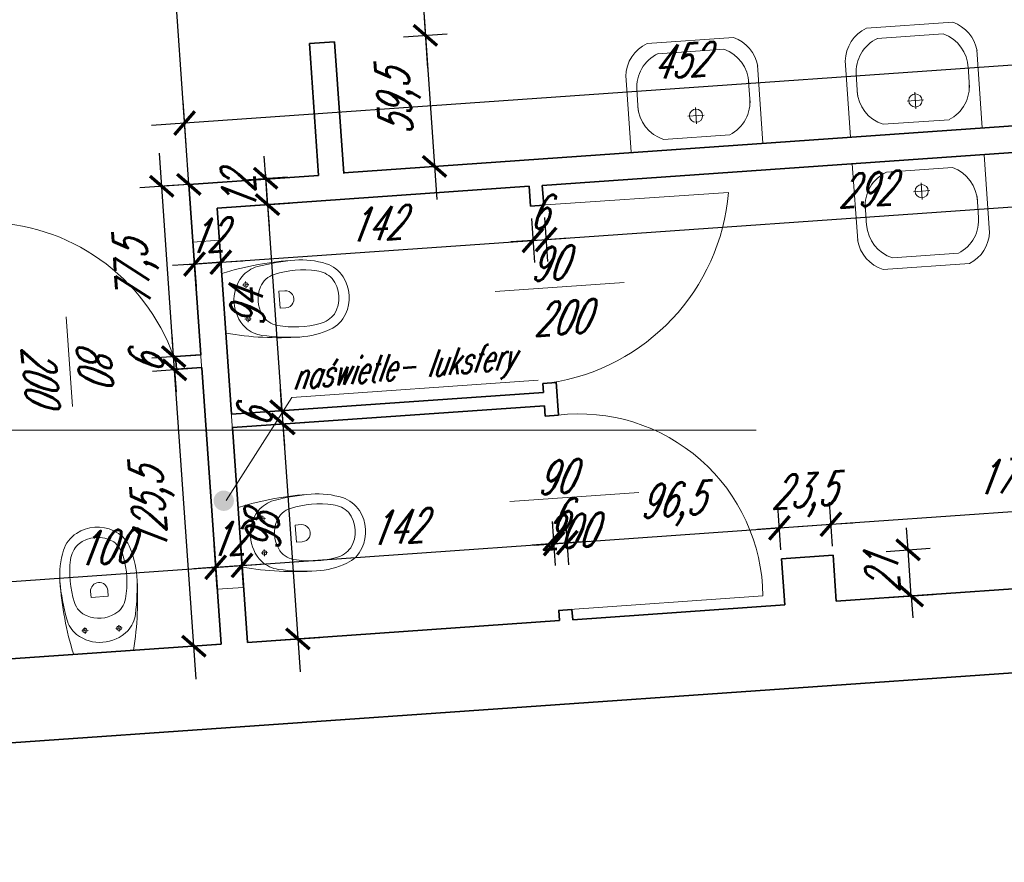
# Model space of a CAD drawing. Header units: millimetres. Extents: x 402 to 79005, y -7782 to 89952.
# Tile 212 of 256: x 22044 to 22491, y 39034 to 39416. Entities that reach past the tile are written whole.
import ezdxf

# ---------------------------------------------------------------- set-up
doc = ezdxf.new("R2010")
doc.units = ezdxf.units.MM
doc.header["$LTSCALE"] = 10
doc.layers.get('0').update_dxf_attribs({"lineweight": 0})
doc.layers.get('Defpoints').update_dxf_attribs({"color": 253})
for name, color, linetype, lineweight in [('01 parter - ściany', 253, 'Continuous', 35), ('03-01_okna', 253, 'Continuous', 15), ('03_drzwi', 253, 'Continuous', 15), ('05-01_wymiary', 253, 'Continuous', 5), ('05-03_opis', 253, 'Continuous', 5), ('07_wyposażenie', 253, 'Continuous', 5)]:
    doc.layers.add(name, color=color, linetype=linetype, lineweight=lineweight)
doc.layers.add('POWIERZCHNIE', color=253, linetype='Continuous')
doc.layers.get('POWIERZCHNIE').off()
doc.styles.add('ariel_wym', font='simplex.shx', dxfattribs={"width": 0.65, "oblique": 25})
doc.dimstyles.new('ariel 50', dxfattribs={"dimtxt": 15, "dimasz": 10, "dimexe": 10, "dimexo": 0, "dimgap": 5, "dimtad": 1, "dimdec": 1, "dimrnd": 0.5, "dimtxsty": 'ariel_wym', "dimblk": 'ARCHTICK', "dimcen": 2.5, "dimdle": 15, "dimazin": 0, "dimtfac": 1, "dimtdec": 1, "dimtix": 1, "dimtmove": 0, "dimatfit": 3, "dimldrblk": 'DOT', "dimfxl": 0, "dimarcsym": 0})
doc.dimstyles.new('ariel 50 wnętrze', dxfattribs={"dimtxt": 15, "dimasz": 10, "dimexe": 10, "dimexo": 0, "dimgap": 5, "dimtad": 1, "dimdec": 1, "dimrnd": 0.5, "dimtxsty": 'ariel_wym', "dimblk": 'ARCHTICK', "dimcen": 2.5, "dimdle": 15, "dimazin": 0, "dimtfac": 1, "dimtdec": 1, "dimtix": 1, "dimtmove": 0, "dimatfit": 3, "dimldrblk": 'DOT', "dimfxl": 0, "dimarcsym": 0})

# ---------------------------------------------------------------- blocks, each defined once
blk = doc.blocks.new('_ArchTick')
at = {"color": 0, "linetype": 'ByBlock', "const_width": 0.15}
blk.add_lwpolyline([(-0.5, -0.5), (0.5, 0.5)], dxfattribs=at)
blk = doc.blocks.new('*D65')
at = {"layer": '05-01_wymiary', "color": 0, "lineweight": -2}
for p, q in [((21545.6, 39551.43), (21564.07, 39287.31)), ((21586.55, 39539.26), (21536.67, 39535.77)), ((21602.92, 39305.07), (21553.05, 39301.58))]:
    blk.add_line(p, q, dxfattribs=at)
at = {"layer": 'Defpoints', "color": 0}
for p in [(21898.59, 39561.08), (22120.48, 39341.26), (21563.02, 39302.28)]:
    blk.add_point(p, dxfattribs=at)
at = {"layer": '05-01_wymiary', "color": 0, "lineweight": -2, "xscale": 10, "yscale": 10, "zscale": 10}
for p, rotation in [((21546.65, 39536.47), 94.00000000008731), ((21563.02, 39302.28), 274.0000000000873)]:
    blk.add_blockref('_ArchTick', p, dxfattribs=dict(at, rotation=rotation))
at = {"layer": '05-01_wymiary', "color": 0, "insert": (21542.36, 39418.5), "char_height": 15, "attachment_point": 5, "rotation": 94, "style": 'ariel_wym'}
blk.add_mtext('235', dxfattribs=at)
blk = doc.blocks.new('_Dot')
at = {"color": 0, "linetype": 'ByBlock', "lineweight": -2}
blk.add_line((-0.5, 0), (-1, 0), dxfattribs=at)
at = {"color": 0, "linetype": 'ByBlock', "const_width": 0.5}
blk.add_lwpolyline([(-0.25, 0, 1), (0.25, 0, 1)], format="xyb", close=True, dxfattribs=at)
blk = doc.blocks.new('*D66')
at = {"layer": '05-01_wymiary', "color": 0, "lineweight": -2}
for p, q in [((21563.02, 39302.28), (21562.32, 39312.25)), ((21602.92, 39305.07), (21553.05, 39301.58)), ((21563.02, 39302.28), (21563.83, 39290.67)), ((21603.74, 39293.46), (21553.86, 39289.97)), ((21563.83, 39290.67), (21564.53, 39280.7))]:
    blk.add_line(p, q, dxfattribs=at)
at = {"layer": 'Defpoints', "color": 0}
for p in [(22120.48, 39341.26), (22133.26, 39330.49), (21563.83, 39290.67)]:
    blk.add_point(p, dxfattribs=at)
at = {"layer": '05-01_wymiary', "color": 0, "lineweight": -2, "xscale": 10, "yscale": 10, "zscale": 10}
for p, rotation in [((21563.02, 39302.28), 274.0000000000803), ((21563.83, 39290.67), 94.00000000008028)]:
    blk.add_blockref('_ArchTick', p, dxfattribs=dict(at, rotation=rotation))
at = {"layer": '05-01_wymiary', "color": 0, "insert": (21549.53, 39295.5), "char_height": 15, "attachment_point": 5, "rotation": 94, "style": 'ariel_wym'}
blk.add_mtext('11,5', dxfattribs=at)
blk = doc.blocks.new('*D67')
at = {"layer": '05-01_wymiary', "color": 0, "lineweight": -2}
for p, q in [((21562.79, 39305.64), (21578.66, 39078.59)), ((21603.74, 39293.46), (21553.86, 39289.97)), ((21617.52, 39096.34), (21567.64, 39092.85))]:
    blk.add_line(p, q, dxfattribs=at)
at = {"layer": 'Defpoints', "color": 0}
for p in [(22133.26, 39330.49), (21978.06, 39121.55), (21577.62, 39093.55)]:
    blk.add_point(p, dxfattribs=at)
at = {"layer": '05-01_wymiary', "color": 0, "lineweight": -2, "xscale": 10, "yscale": 10, "zscale": 10}
for p, rotation in [((21563.83, 39290.67), 94.00000000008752), ((21577.62, 39093.55), 274.0000000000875)]:
    blk.add_blockref('_ArchTick', p, dxfattribs=dict(at, rotation=rotation))
at = {"layer": '05-01_wymiary', "color": 0, "insert": (21556.83, 39191.14), "char_height": 15, "attachment_point": 5, "rotation": 94, "style": 'ariel_wym'}
blk.add_mtext('197,5', dxfattribs=at)
blk = doc.blocks.new('*D84')
at = {"layer": '05-01_wymiary', "color": 0, "lineweight": -2}
for p, q in [((21457.46, 40095.08), (21766.67, 35673.22)), ((21498.41, 40082.9), (21448.53, 40079.41)), ((21805.52, 35690.97), (21755.65, 35687.48))]:
    blk.add_line(p, q, dxfattribs=at)
at = {"layer": 'Defpoints', "color": 0}
for p in [(21838.4, 40106.68), (22246.18, 35721.78), (21765.62, 35688.18)]:
    blk.add_point(p, dxfattribs=at)
at = {"layer": '05-01_wymiary', "color": 0, "lineweight": -2, "xscale": 10, "yscale": 10, "zscale": 10}
for p, rotation in [((21458.51, 40080.11), 94.00000000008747), ((21765.62, 35688.18), 274.0000000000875)]:
    blk.add_blockref('_ArchTick', p, dxfattribs=dict(at, rotation=rotation))
at = {"layer": '05-01_wymiary', "color": 0, "insert": (21598.17, 37883.17), "char_height": 15, "attachment_point": 5, "rotation": 94, "style": 'ariel_wym'}
blk.add_mtext('4402,5', dxfattribs=at)
blk = doc.blocks.new('*D584')
at = {"layer": '05-01_wymiary', "color": 0, "lineweight": -2}
for p, q in [((22133.33, 39157.5), (22131.94, 39177.45)), ((22017.91, 39159.46), (22147.6, 39168.52)), ((22033.57, 39150.53), (22032.18, 39170.48))]:
    blk.add_line(p, q, dxfattribs=at)
at = {"layer": 'Defpoints', "color": 0}
for p in [(22132.63, 39167.48), (22135.08, 39132.53), (22035.32, 39125.55)]:
    blk.add_point(p, dxfattribs=at)
at = {"layer": '05-01_wymiary', "color": 0, "lineweight": -2, "xscale": 10, "yscale": 10, "zscale": 10}
for p, rotation in [((22132.63, 39167.48), 3.999999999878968), ((22032.88, 39160.5), 183.999999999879)]:
    blk.add_blockref('_ArchTick', p, dxfattribs=dict(at, rotation=rotation))
at = {"layer": '05-01_wymiary', "color": 0, "insert": (22081.88, 39176.46), "char_height": 15, "attachment_point": 5, "rotation": 4, "style": 'ariel_wym'}
blk.add_mtext('100', dxfattribs=at)
blk = doc.blocks.new('*D585')
at = {"layer": '05-01_wymiary', "color": 0, "lineweight": -2}
for p, q in [((22133.33, 39157.5), (22131.94, 39177.45)), ((22145.3, 39158.34), (22143.91, 39178.29)), ((22132.63, 39167.48), (22144.6, 39168.32)), ((22144.6, 39168.32), (22154.58, 39169.01)), ((22132.63, 39167.48), (22122.66, 39166.78))]:
    blk.add_line(p, q, dxfattribs=at)
at = {"layer": 'Defpoints', "color": 0}
for p in [(22144.6, 39168.32), (22135.08, 39132.53), (22147.05, 39133.37)]:
    blk.add_point(p, dxfattribs=at)
at = {"layer": '05-01_wymiary', "color": 0, "lineweight": -2, "xscale": 10, "yscale": 10, "zscale": 10}
for p, rotation in [((22132.63, 39167.48), 3.999999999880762), ((22144.6, 39168.32), 183.9999999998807)]:
    blk.add_blockref('_ArchTick', p, dxfattribs=dict(at, rotation=rotation))
at = {"layer": '05-01_wymiary', "color": 0, "insert": (22137.75, 39180.37), "char_height": 15, "attachment_point": 5, "rotation": 4, "style": 'ariel_wym'}
blk.add_mtext('12', dxfattribs=at)
blk = doc.blocks.new('*D586')
at = {"layer": '05-01_wymiary', "color": 0, "lineweight": -2}
for p, q in [((22286.95, 39168.25), (22285.56, 39188.2)), ((22129.64, 39167.27), (22301.22, 39179.27)), ((22145.3, 39158.34), (22143.91, 39178.29))]:
    blk.add_line(p, q, dxfattribs=at)
at = {"layer": 'Defpoints', "color": 0}
for p in [(22286.26, 39178.22), (22288.7, 39143.27), (22147.05, 39133.37)]:
    blk.add_point(p, dxfattribs=at)
at = {"layer": '05-01_wymiary', "color": 0, "lineweight": -2, "xscale": 10, "yscale": 10, "zscale": 10}
for p, rotation in [((22286.26, 39178.22), 3.999999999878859), ((22144.6, 39168.32), 183.9999999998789)]:
    blk.add_blockref('_ArchTick', p, dxfattribs=dict(at, rotation=rotation))
at = {"layer": '05-01_wymiary', "color": 0, "insert": (22214.56, 39185.74), "char_height": 15, "attachment_point": 5, "rotation": 4, "style": 'ariel_wym'}
blk.add_mtext('142', dxfattribs=at)
blk = doc.blocks.new('*D587')
at = {"layer": '05-01_wymiary', "color": 0, "lineweight": -2}
for p, q in [((22286.95, 39168.25), (22285.56, 39188.2)), ((22292.94, 39168.66), (22291.54, 39188.61)), ((22286.26, 39178.22), (22276.28, 39177.52)), ((22286.26, 39178.22), (22292.24, 39178.64)), ((22292.24, 39178.64), (22302.22, 39179.34))]:
    blk.add_line(p, q, dxfattribs=at)
at = {"layer": 'Defpoints', "color": 0}
for p in [(22292.24, 39178.64), (22288.7, 39143.27), (22294.69, 39143.69)]:
    blk.add_point(p, dxfattribs=at)
at = {"layer": '05-01_wymiary', "color": 0, "lineweight": -2, "xscale": 10, "yscale": 10, "zscale": 10}
for p, rotation in [((22286.26, 39178.22), 3.999999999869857), ((22292.24, 39178.64), 183.9999999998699)]:
    blk.add_blockref('_ArchTick', p, dxfattribs=dict(at, rotation=rotation))
at = {"layer": '05-01_wymiary', "color": 0, "insert": (22288.38, 39190.9), "char_height": 15, "attachment_point": 5, "rotation": 4, "style": 'ariel_wym'}
blk.add_mtext('6', dxfattribs=at)
blk = doc.blocks.new('*D588')
at = {"layer": '05-01_wymiary', "color": 0, "lineweight": -2}
for p, q in [((22389.23, 39175.4), (22387.83, 39195.35)), ((22277.28, 39177.59), (22403.49, 39186.42)), ((22292.94, 39168.66), (22291.54, 39188.61))]:
    blk.add_line(p, q, dxfattribs=at)
at = {"layer": 'Defpoints', "color": 0}
for p in [(22388.53, 39185.37), (22389.51, 39171.37), (22294.69, 39143.69)]:
    blk.add_point(p, dxfattribs=at)
at = {"layer": '05-01_wymiary', "color": 0, "lineweight": -2, "xscale": 10, "yscale": 10, "zscale": 10}
for p, rotation in [((22388.53, 39185.37), 3.999999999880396), ((22292.24, 39178.64), 183.9999999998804)]:
    blk.add_blockref('_ArchTick', p, dxfattribs=dict(at, rotation=rotation))
at = {"layer": '05-01_wymiary', "color": 0, "insert": (22339.41, 39195.9), "char_height": 15, "attachment_point": 5, "rotation": 4, "style": 'ariel_wym'}
blk.add_mtext('96,5', dxfattribs=at)
blk = doc.blocks.new('*D589')
at = {"layer": '05-01_wymiary', "color": 0, "lineweight": -2}
for p, q in [((22389.23, 39175.4), (22387.83, 39195.35)), ((22412.6, 39177.03), (22411.2, 39196.98)), ((22388.53, 39185.37), (22411.9, 39187.01)), ((22411.9, 39187.01), (22421.87, 39187.7)), ((22388.53, 39185.37), (22378.55, 39184.67))]:
    blk.add_line(p, q, dxfattribs=at)
at = {"layer": 'Defpoints', "color": 0}
for p in [(22411.9, 39187.01), (22412.88, 39173.01), (22389.51, 39171.37)]:
    blk.add_point(p, dxfattribs=at)
at = {"layer": '05-01_wymiary', "color": 0, "lineweight": -2, "xscale": 10, "yscale": 10, "zscale": 10}
for p, rotation in [((22388.53, 39185.37), 3.999999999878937), ((22411.9, 39187.01), 183.999999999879)]:
    blk.add_blockref('_ArchTick', p, dxfattribs=dict(at, rotation=rotation))
at = {"layer": '05-01_wymiary', "color": 0, "insert": (22399.24, 39200.08), "char_height": 15, "attachment_point": 5, "rotation": 4, "style": 'ariel_wym'}
blk.add_mtext('23,5', dxfattribs=at)
blk = doc.blocks.new('*D590')
at = {"layer": '05-01_wymiary', "color": 0, "lineweight": -2}
for p, q in [((22583.44, 39188.98), (22582.05, 39208.93)), ((22396.94, 39185.96), (22597.71, 39200)), ((22412.6, 39177.03), (22411.2, 39196.98))]:
    blk.add_line(p, q, dxfattribs=at)
at = {"layer": 'Defpoints', "color": 0}
for p in [(22582.74, 39198.95), (22583.44, 39188.94), (22412.88, 39173.01)]:
    blk.add_point(p, dxfattribs=at)
at = {"layer": '05-01_wymiary', "color": 0, "lineweight": -2, "xscale": 10, "yscale": 10, "zscale": 10}
for p, rotation in [((22582.74, 39198.95), 3.999999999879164), ((22411.9, 39187.01), 183.9999999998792)]:
    blk.add_blockref('_ArchTick', p, dxfattribs=dict(at, rotation=rotation))
at = {"layer": '05-01_wymiary', "color": 0, "insert": (22496.35, 39206.87), "char_height": 15, "attachment_point": 5, "rotation": 4, "style": 'ariel_wym'}
blk.add_mtext('171,5', dxfattribs=at)
blk = doc.blocks.new('*D599')
at = {"layer": '05-01_wymiary', "color": 0, "lineweight": -2}
for p, q in [((22218.78, 39537.97), (22228.85, 39393.95)), ((22209.85, 39522.31), (22229.8, 39523.71)), ((22217.83, 39408.21), (22237.78, 39409.61))]:
    blk.add_line(p, q, dxfattribs=at)
at = {"layer": 'Defpoints', "color": 0}
for p in [(22178.61, 39520.13), (22186.58, 39406.03), (22227.81, 39408.91)]:
    blk.add_point(p, dxfattribs=at)
at = {"layer": '05-01_wymiary', "color": 0, "lineweight": -2, "xscale": 10, "yscale": 10, "zscale": 10}
for p, rotation in [((22219.83, 39523.01), 94.00000000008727), ((22227.81, 39408.91), 274.0000000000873)]:
    blk.add_blockref('_ArchTick', p, dxfattribs=dict(at, rotation=rotation))
at = {"layer": '05-01_wymiary', "color": 0, "insert": (22209.92, 39464.99), "char_height": 15, "attachment_point": 5, "rotation": 94, "style": 'ariel_wym'}
blk.add_mtext('114,5', dxfattribs=at)
blk = doc.blocks.new('*D600')
at = {"layer": '05-01_wymiary', "color": 0, "lineweight": -2}
for p, q in [((22226.76, 39423.87), (22233.01, 39334.46)), ((22217.83, 39408.21), (22237.78, 39409.61)), ((22221.99, 39348.72), (22241.94, 39350.12))]:
    blk.add_line(p, q, dxfattribs=at)
at = {"layer": 'Defpoints', "color": 0}
for p in [(22186.58, 39406.03), (22190.74, 39346.54), (22231.97, 39349.42)]:
    blk.add_point(p, dxfattribs=at)
at = {"layer": '05-01_wymiary', "color": 0, "lineweight": -2, "xscale": 10, "yscale": 10, "zscale": 10}
for p, rotation in [((22227.81, 39408.91), 94.00000000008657), ((22231.97, 39349.42), 274.0000000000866)]:
    blk.add_blockref('_ArchTick', p, dxfattribs=dict(at, rotation=rotation))
at = {"layer": '05-01_wymiary', "color": 0, "insert": (22215.99, 39378.19), "char_height": 15, "attachment_point": 5, "rotation": 94, "style": 'ariel_wym'}
blk.add_mtext('59,5', dxfattribs=at)
blk = doc.blocks.new('*D601')
at = {"layer": '05-01_wymiary', "color": 0, "lineweight": -2}
for p, q in [((22123.8, 39116.71), (22112.94, 39272.06)), ((22123.96, 39257.8), (22104.01, 39256.4)), ((22132.73, 39132.37), (22112.78, 39130.97))]:
    blk.add_line(p, q, dxfattribs=at)
at = {"layer": 'Defpoints', "color": 0}
for p in [(22126.31, 39257.96), (22113.98, 39257.1), (22135.08, 39132.53)]:
    blk.add_point(p, dxfattribs=at)
at = {"layer": '05-01_wymiary', "color": 0, "lineweight": -2, "xscale": 10, "yscale": 10, "zscale": 10}
for p, rotation in [((22113.98, 39257.1), 94.00000000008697), ((22122.75, 39131.67), 274.000000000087)]:
    blk.add_blockref('_ArchTick', p, dxfattribs=dict(at, rotation=rotation))
at = {"layer": '05-01_wymiary', "color": 0, "insert": (22104.47, 39193.41), "char_height": 15, "attachment_point": 5, "rotation": 94, "style": 'ariel_wym'}
blk.add_mtext('125,5', dxfattribs=at)
blk = doc.blocks.new('*D602')
at = {"layer": '05-01_wymiary', "color": 0, "lineweight": -2}
for p, q in [((22113.57, 39263.09), (22112.87, 39273.06)), ((22123.54, 39263.78), (22103.59, 39262.39)), ((22113.98, 39257.1), (22113.57, 39263.09)), ((22123.96, 39257.8), (22104.01, 39256.4)), ((22113.98, 39257.1), (22114.68, 39247.12))]:
    blk.add_line(p, q, dxfattribs=at)
at = {"layer": 'Defpoints', "color": 0}
for p in [(22113.57, 39263.09), (22125.89, 39263.95), (22126.31, 39257.96)]:
    blk.add_point(p, dxfattribs=at)
at = {"layer": '05-01_wymiary', "color": 0, "lineweight": -2, "xscale": 10, "yscale": 10, "zscale": 10}
for p, rotation in [((22113.57, 39263.09), 274.0000000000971), ((22113.98, 39257.1), 94.00000000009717)]:
    blk.add_blockref('_ArchTick', p, dxfattribs=dict(at, rotation=rotation))
at = {"layer": '05-01_wymiary', "color": 0, "insert": (22101.3, 39259.22), "char_height": 15, "attachment_point": 5, "rotation": 94, "style": 'ariel_wym'}
blk.add_mtext('6', dxfattribs=at)
blk = doc.blocks.new('*D603')
at = {"layer": '05-01_wymiary', "color": 0, "lineweight": -2}
for p, q in [((22114.61, 39248.12), (22107.11, 39355.36)), ((22118.13, 39341.09), (22098.18, 39339.7)), ((22123.54, 39263.78), (22103.59, 39262.39))]:
    blk.add_line(p, q, dxfattribs=at)
at = {"layer": 'Defpoints', "color": 0}
for p in [(22108.16, 39340.4), (22120.48, 39341.26), (22125.89, 39263.95)]:
    blk.add_point(p, dxfattribs=at)
at = {"layer": '05-01_wymiary', "color": 0, "lineweight": -2, "xscale": 10, "yscale": 10, "zscale": 10}
for p, rotation in [((22108.16, 39340.4), 94.0000000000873), ((22113.57, 39263.09), 274.0000000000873)]:
    blk.add_blockref('_ArchTick', p, dxfattribs=dict(at, rotation=rotation))
at = {"layer": '05-01_wymiary', "color": 0, "insert": (22096.97, 39300.77), "char_height": 15, "attachment_point": 5, "rotation": 94, "style": 'ariel_wym'}
blk.add_mtext('77,5', dxfattribs=at)
blk = doc.blocks.new('*D604')
at = {"layer": '05-01_wymiary', "color": 0, "lineweight": -2}
for p, q in [((22121.51, 39326.29), (22103.04, 39590.4)), ((22104.12, 39575.44), (22094.11, 39574.74)), ((22120.48, 39341.26), (22110.49, 39340.56))]:
    blk.add_line(p, q, dxfattribs=at)
at = {"layer": 'Defpoints', "color": 0}
for p in [(22104.09, 39575.43), (22104.12, 39575.44), (22120.48, 39341.26)]:
    blk.add_point(p, dxfattribs=at)
at = {"layer": '05-01_wymiary', "color": 0, "lineweight": -2, "xscale": 10, "yscale": 10, "zscale": 10}
for p, rotation in [((22104.09, 39575.43), 94.00000000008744), ((22120.46, 39341.26), 274.0000000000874)]:
    blk.add_blockref('_ArchTick', p, dxfattribs=dict(at, rotation=rotation))
at = {"layer": '05-01_wymiary', "color": 0, "insert": (22098.38, 39457.37), "char_height": 15, "attachment_point": 5, "rotation": 94, "style": 'ariel_wym'}
blk.add_mtext('234,5', dxfattribs=at)
blk = doc.blocks.new('*D605')
at = {"layer": '05-01_wymiary', "color": 0, "lineweight": -2}
for p, q in [((22570.13, 39390.65), (22568.74, 39410.6)), ((22584.4, 39401.67), (22103.57, 39368.05)), ((22119.23, 39359.12), (22117.84, 39379.07))]:
    blk.add_line(p, q, dxfattribs=at)
at = {"layer": 'Defpoints', "color": 0}
for p in [(22118.53, 39369.1), (22571.35, 39373.15), (22120.46, 39341.62)]:
    blk.add_point(p, dxfattribs=at)
at = {"layer": '05-01_wymiary', "color": 0, "lineweight": -2, "xscale": 10, "yscale": 10, "zscale": 10}
for p, rotation in [((22569.43, 39400.63), 3.99999999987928), ((22118.53, 39369.1), 183.9999999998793)]:
    blk.add_blockref('_ArchTick', p, dxfattribs=dict(at, rotation=rotation))
at = {"layer": '05-01_wymiary', "color": 0, "insert": (22343.11, 39397.33), "char_height": 15, "attachment_point": 5, "rotation": 4, "style": 'ariel_wym'}
blk.add_mtext('452', dxfattribs=at)
blk = doc.blocks.new('*D606')
at = {"layer": '05-01_wymiary', "color": 0, "lineweight": -2}
for p, q in [((22275.94, 39325.8), (22277.33, 39305.85)), ((22120.02, 39304.88), (22291.6, 39316.87)), ((22134.28, 39315.9), (22135.68, 39295.95))]:
    blk.add_line(p, q, dxfattribs=at)
at = {"layer": 'Defpoints', "color": 0}
for p in [(22274.92, 39340.4), (22133.26, 39330.49), (22276.63, 39315.83)]:
    blk.add_point(p, dxfattribs=at)
at = {"layer": '05-01_wymiary', "color": 0, "lineweight": -2, "xscale": 10, "yscale": 10, "zscale": 10}
for p, rotation in [((22276.63, 39315.83), 3.999999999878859), ((22134.98, 39305.92), 183.9999999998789)]:
    blk.add_blockref('_ArchTick', p, dxfattribs=dict(at, rotation=rotation))
at = {"layer": '05-01_wymiary', "color": 0, "insert": (22204.94, 39323.34), "char_height": 15, "attachment_point": 5, "rotation": 4, "style": 'ariel_wym'}
blk.add_mtext('142', dxfattribs=at)
blk = doc.blocks.new('*D607')
at = {"layer": '05-01_wymiary', "color": 0, "lineweight": -2}
for p, q in [((22275.94, 39325.8), (22277.33, 39305.85)), ((22281.92, 39326.22), (22283.32, 39306.27)), ((22276.63, 39315.83), (22266.66, 39315.13)), ((22276.63, 39315.83), (22282.62, 39316.25)), ((22282.62, 39316.25), (22292.6, 39316.94))]:
    blk.add_line(p, q, dxfattribs=at)
at = {"layer": 'Defpoints', "color": 0}
for p in [(22274.92, 39340.4), (22280.9, 39340.81), (22282.62, 39316.25)]:
    blk.add_point(p, dxfattribs=at)
at = {"layer": '05-01_wymiary', "color": 0, "lineweight": -2, "xscale": 10, "yscale": 10, "zscale": 10}
for p, rotation in [((22276.63, 39315.83), 3.999999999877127), ((22282.62, 39316.25), 183.9999999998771)]:
    blk.add_blockref('_ArchTick', p, dxfattribs=dict(at, rotation=rotation))
at = {"layer": '05-01_wymiary', "color": 0, "insert": (22278.75, 39328.51), "char_height": 15, "attachment_point": 5, "rotation": 4, "style": 'ariel_wym'}
blk.add_mtext('6', dxfattribs=at)
blk = doc.blocks.new('*D608')
at = {"layer": '05-01_wymiary', "color": 0, "lineweight": -2}
for p, q in [((22573.21, 39346.59), (22574.61, 39326.64)), ((22267.66, 39315.2), (22588.87, 39337.66)), ((22281.92, 39326.22), (22283.32, 39306.27))]:
    blk.add_line(p, q, dxfattribs=at)
at = {"layer": 'Defpoints', "color": 0}
for p in [(22572.19, 39361.18), (22280.9, 39340.81), (22573.91, 39336.62)]:
    blk.add_point(p, dxfattribs=at)
at = {"layer": '05-01_wymiary', "color": 0, "lineweight": -2, "xscale": 10, "yscale": 10, "zscale": 10}
for p, rotation in [((22573.91, 39336.62), 3.999999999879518), ((22282.62, 39316.25), 183.9999999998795)]:
    blk.add_blockref('_ArchTick', p, dxfattribs=dict(at, rotation=rotation))
at = {"layer": '05-01_wymiary', "color": 0, "insert": (22427.39, 39338.9), "char_height": 15, "attachment_point": 5, "rotation": 4, "style": 'ariel_wym'}
blk.add_mtext('292', dxfattribs=at)
blk = doc.blocks.new('*D609')
at = {"layer": '05-01_wymiary', "color": 0, "lineweight": -2}
for p, q in [((22134.28, 39315.9), (22135.68, 39295.95)), ((22122.31, 39315.06), (22123.71, 39295.11)), ((22134.98, 39305.92), (22144.96, 39306.62)), ((22123.01, 39305.09), (22113.04, 39304.39)), ((22134.98, 39305.92), (22123.01, 39305.09))]:
    blk.add_line(p, q, dxfattribs=at)
at = {"layer": 'Defpoints', "color": 0}
for p in [(22120.48, 39341.26), (22133.26, 39330.49), (22123.01, 39305.09)]:
    blk.add_point(p, dxfattribs=at)
at = {"layer": '05-01_wymiary', "color": 0, "lineweight": -2, "xscale": 10, "yscale": 10, "zscale": 10}
for p, rotation in [((22123.01, 39305.09), 3.999999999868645), ((22134.98, 39305.92), 183.9999999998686)]:
    blk.add_blockref('_ArchTick', p, dxfattribs=dict(at, rotation=rotation))
at = {"layer": '05-01_wymiary', "color": 0, "insert": (22128.12, 39317.97), "char_height": 15, "attachment_point": 5, "rotation": 4, "style": 'ariel_wym'}
blk.add_mtext('12', dxfattribs=at)
blk = doc.blocks.new('*D610')
at = {"layer": '05-01_wymiary', "color": 0, "lineweight": -2}
for p, q in [((22155.12, 39347.06), (22163.75, 39223.55)), ((22146.19, 39331.39), (22166.14, 39332.79)), ((22152.73, 39237.81), (22172.68, 39239.21))]:
    blk.add_line(p, q, dxfattribs=at)
at = {"layer": 'Defpoints', "color": 0}
for p in [(22133.26, 39330.49), (22139.81, 39236.91), (22162.71, 39238.51)]:
    blk.add_point(p, dxfattribs=at)
at = {"layer": '05-01_wymiary', "color": 0, "lineweight": -2, "xscale": 10, "yscale": 10, "zscale": 10}
for p, rotation in [((22156.16, 39332.09), 94.00000000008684), ((22162.71, 39238.51), 274.0000000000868)]:
    blk.add_blockref('_ArchTick', p, dxfattribs=dict(at, rotation=rotation))
at = {"layer": '05-01_wymiary', "color": 0, "insert": (22146.97, 39284.43), "char_height": 15, "attachment_point": 5, "rotation": 94, "style": 'ariel_wym'}
blk.add_mtext('94', dxfattribs=at)
blk = doc.blocks.new('*D611')
at = {"layer": '05-01_wymiary', "color": 0, "lineweight": -2}
for p, q in [((22162.71, 39238.51), (22162.01, 39248.49)), ((22152.73, 39237.81), (22172.68, 39239.21)), ((22162.71, 39238.51), (22163.13, 39232.52)), ((22153.15, 39231.83), (22173.1, 39233.22)), ((22163.13, 39232.52), (22163.82, 39222.55))]:
    blk.add_line(p, q, dxfattribs=at)
at = {"layer": 'Defpoints', "color": 0}
for p in [(22139.81, 39236.91), (22140.23, 39230.92), (22163.13, 39232.52)]:
    blk.add_point(p, dxfattribs=at)
at = {"layer": '05-01_wymiary', "color": 0, "lineweight": -2, "xscale": 10, "yscale": 10, "zscale": 10}
for p, rotation in [((22162.71, 39238.51), 274.0000000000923), ((22163.13, 39232.52), 94.00000000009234)]:
    blk.add_blockref('_ArchTick', p, dxfattribs=dict(at, rotation=rotation))
at = {"layer": '05-01_wymiary', "color": 0, "insert": (22150.45, 39234.65), "char_height": 15, "attachment_point": 5, "rotation": 94, "style": 'ariel_wym'}
blk.add_mtext('6', dxfattribs=at)
blk = doc.blocks.new('*D612')
at = {"layer": '05-01_wymiary', "color": 0, "lineweight": -2}
for p, q in [((22162.08, 39247.49), (22171, 39120.01)), ((22153.15, 39231.83), (22173.1, 39233.22)), ((22159.97, 39134.27), (22179.92, 39135.67))]:
    blk.add_line(p, q, dxfattribs=at)
at = {"layer": 'Defpoints', "color": 0}
for p in [(22140.23, 39230.92), (22147.05, 39133.37), (22169.95, 39134.97)]:
    blk.add_point(p, dxfattribs=at)
at = {"layer": '05-01_wymiary', "color": 0, "lineweight": -2, "xscale": 10, "yscale": 10, "zscale": 10}
for p, rotation in [((22163.13, 39232.52), 94.00000000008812), ((22169.95, 39134.97), 274.0000000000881)]:
    blk.add_blockref('_ArchTick', p, dxfattribs=dict(at, rotation=rotation))
at = {"layer": '05-01_wymiary', "color": 0, "insert": (22154.07, 39182.88), "char_height": 15, "attachment_point": 5, "rotation": 94, "style": 'ariel_wym'}
blk.add_mtext('98', dxfattribs=at)
blk = doc.blocks.new('*D613')
at = {"layer": '05-01_wymiary', "color": 0, "lineweight": -2}
for p, q in [((22155.33, 39344.06), (22154.63, 39354.04)), ((22145.35, 39343.36), (22165.3, 39344.76)), ((22156.16, 39332.09), (22155.33, 39344.06)), ((22146.19, 39331.39), (22166.14, 39332.79)), ((22156.16, 39332.09), (22156.86, 39322.12))]:
    blk.add_line(p, q, dxfattribs=at)
at = {"layer": 'Defpoints', "color": 0}
for p in [(22155.33, 39344.06), (22120.46, 39341.62), (22133.26, 39330.49)]:
    blk.add_point(p, dxfattribs=at)
at = {"layer": '05-01_wymiary', "color": 0, "lineweight": -2, "xscale": 10, "yscale": 10, "zscale": 10}
for p, rotation in [((22155.33, 39344.06), 274.0000000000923), ((22156.16, 39332.09), 94.00000000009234)]:
    blk.add_blockref('_ArchTick', p, dxfattribs=dict(at, rotation=rotation))
at = {"layer": '05-01_wymiary', "color": 0, "insert": (22143.28, 39337.2), "char_height": 15, "attachment_point": 5, "rotation": 94, "style": 'ariel_wym'}
blk.add_mtext('12', dxfattribs=at)
blk = doc.blocks.new('*D614')
at = {"layer": '05-01_wymiary', "color": 0, "lineweight": -2}
for p, q in [((22446.92, 39175.39), (22446.23, 39185.36)), ((22436.95, 39174.69), (22456.9, 39176.09)), ((22448.39, 39154.44), (22446.92, 39175.39)), ((22438.41, 39153.74), (22458.36, 39155.14)), ((22448.39, 39154.44), (22449.09, 39144.46))]:
    blk.add_line(p, q, dxfattribs=at)
at = {"layer": 'Defpoints', "color": 0}
for p in [(22412.88, 39173.01), (22446.92, 39175.39), (22414.34, 39152.06)]:
    blk.add_point(p, dxfattribs=at)
at = {"layer": '05-01_wymiary', "color": 0, "lineweight": -2, "xscale": 10, "yscale": 10, "zscale": 10}
for p, rotation in [((22446.92, 39175.39), 274.0000000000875), ((22448.39, 39154.44), 94.0000000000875)]:
    blk.add_blockref('_ArchTick', p, dxfattribs=dict(at, rotation=rotation))
at = {"layer": '05-01_wymiary', "color": 0, "insert": (22435.19, 39164.04), "char_height": 15, "attachment_point": 5, "rotation": 94, "style": 'ariel_wym'}
blk.add_mtext('21', dxfattribs=at)
blk = doc.blocks.new('kibelek')
at = {"layer": '07_wyposażenie', "ltscale": 2}
for p, q in [((0.01, 27.2), (0, 0)), ((10.51, 22.8), (10.51, 19.9)), ((11.96, 21.35), (9.06, 21.35)), ((11.97, 5.85), (9.07, 5.85)), ((10.52, 4.4), (10.52, 7.3))]:
    blk.add_line(p, q, dxfattribs=at)
for points in [[(47.56, 28.54, 0.091012), (33.49, 31.11, 0.04468), (16.31, 29.25, 0.150678), (9.06, 25.23, 0.380316), (9.07, 1.98, 0.150678), (16.32, -2.04, 0.04468), (33.51, -3.89, 0.091012), (47.57, -1.3, 0.171854), (54.81, 5.08, 0.258868), (54.8, 22.16, 0.171854)], [(17.1, 7.27, 0.228329), (23.66, 2.01, 0.112012), (43.07, 1.6, 0.161795), (49.76, 5.51, 0.320353), (49.76, 21.72, 0.161795), (43.06, 25.62, 0.112012), (23.65, 25.2, 0.228329), (17.1, 19.94, 0.236897)]]:
    blk.add_lwpolyline(points, format="xyb", close=True, dxfattribs=at)
blk.add_lwpolyline([(27.97, 9.75), (25.32, 9.75), (25.32, 17.54), (27.97, 17.54, -1), (27.97, 9.75, -1)], format="xyb", dxfattribs=at)
for centre in [(10.51, 21.35), (10.52, 5.85)]:
    blk.add_circle(centre, 1, dxfattribs=at)
for centre, start, end in [((33.54, -114.6), 90.0193, 103.3053), ((33.46, 141.82), 256.7333, 270.0193)]:
    blk.add_arc(centre, 145.71, start, end, dxfattribs=at)
blk = doc.blocks.new('UMYWALKA')
at = {"layer": '07_wyposażenie', "ltscale": 2}
for p, q in [((-0.19, 59.93), (-0.22, 0.02)), ((-0.13, 60), (34.72, 60.01)), ((28.13, 55.46), (18.63, 55.46)), ((48.67, 49.42), (48.69, 10.07)), ((4.7, 14.78), (4.69, 44.84)), ((43.69, 14.79), (43.68, 44.86)), ((14.42, 25.71), (14.42, 33.21)), ((10.67, 29.46), (18.17, 29.46)), ((28.16, 4.58), (18.65, 4.58)), ((35.41, 0.02), (0, 0))]:
    blk.add_line(p, q, dxfattribs=at)
blk.add_circle((14.42, 29.46), 3, dxfattribs=at)
for centre, radius, start, end in [((32.99, 43.23), 16.85, 21.5609, 85.1722), ((20.43, 38.66), 16.91, 89.6663, 158.5578), ((27.95, 38.52), 16.94, 21.6503, 90.3572), ((20.25, 21.5), 16.94, 203.3871, 272.094), ((28.15, 21.51), 16.94, 267.9566, 336.6635), ((33.24, 16.72), 16.82, 276.0033, 336.7882)]:
    blk.add_arc(centre, radius, start, end, dxfattribs=at)

msp = doc.modelspace()

# ---------------------------------------------------------------- hatches: boundary and pattern name
at = {"layer": '03_drzwi'}
msp.add_hatch(color=256, dxfattribs=at).paths.add_polyline_path([(22140.925, 39197.68, 1), (22131.676, 39197.68, 1)])

# ---------------------------------------------------------------- linework, layer by layer
at = {"layer": '01 parter - ściany'}
for p, q in [((22175.153, 39405.227), (22186.584, 39406.027)), ((22179.338, 39345.373), (22175.153, 39405.227)), ((22190.769, 39346.173), (22186.584, 39406.027)), ((22190.744, 39346.539), (22571.355, 39373.154)), ((22280.902, 39340.814), (22572.943, 39361.235)), ((22120.482, 39341.258), (22179.338, 39345.373)), ((22125.888, 39263.947), (22120.482, 39341.258)), ((22133.264, 39330.49), (22274.916, 39340.395)), ((22275.549, 39331.348), (22274.916, 39340.395)), ((22281.534, 39331.767), (22280.902, 39340.814)), ((22139.808, 39236.909), (22133.264, 39330.49)), ((22275.549, 39331.348), (22281.534, 39331.767)), ((22114.451, 39263.147), (22125.888, 39263.947)), ((22114.858, 39257.33), (22114.451, 39263.147)), ((22114.858, 39257.33), (22126.295, 39258.129)), ((22126.306, 39257.962), (22126.295, 39258.129)), ((22135.077, 39132.531), (22126.306, 39257.962)), ((22281.174, 39250.91), (22287.159, 39251.328)), ((22281.46, 39246.814), (22281.174, 39250.91)), ((22288.197, 39236.488), (22287.139, 39251.607)), ((22139.808, 39236.909), (22281.46, 39246.814)), ((22140.226, 39230.923), (22281.879, 39240.829)), ((22282.211, 39236.07), (22281.879, 39240.829)), ((22282.211, 39236.07), (22288.197, 39236.488)), ((22147.048, 39133.368), (22140.226, 39230.923)), ((22412.878, 39173.008), (22389.509, 39171.374)), ((22414.343, 39152.059), (22412.878, 39173.008)), ((22390.974, 39150.425), (22389.509, 39171.374)), ((22414.343, 39152.059), (22585.314, 39164.014)), ((22294.686, 39143.692), (22390.974, 39150.425)), ((22288.287, 39147.919), (22294.272, 39148.338)), ((22288.7, 39143.273), (22288.375, 39147.926)), ((22294.686, 39143.692), (22294.366, 39148.265)), ((22147.048, 39133.368), (22288.7, 39143.273)), ((22035.321, 39125.555), (22135.077, 39132.531)), ((21987.096, 39084.09), (22588.158, 39126.12))]:
    msp.add_line(p, q, dxfattribs=at)
at = {"layer": '03-01_okna', "linetype": 'Continuous', "lineweight": 0}
for p, q in [((22134.284, 39315.898), (22122.313, 39315.061)), ((22145.302, 39158.34), (22134.284, 39315.898)), ((22133.331, 39157.503), (22122.313, 39315.061)), ((22145.302, 39158.34), (22133.331, 39157.503))]:
    msp.add_line(p, q, dxfattribs=at)
at = {"layer": '03_drzwi'}
for p, q in [((22365.426, 39337.648), (22275.638, 39331.473)), ((22259.457, 39292.624), (22318.077, 39296.724)), ((22064.76, 39281.104), (22067.598, 39240.515)), ((22167.231, 39244.595), (22279.041, 39252.413)), ((22167.231, 39244.595), (22137.374, 39197.764)), ((22266.119, 39197.346), (22324.739, 39201.445)), ((22381.053, 39154.51), (22291.28, 39148.129))]:
    msp.add_line(p, q, dxfattribs=at)
for centre, radius, start, end in [((22270.182, 39345.671), 95.581, 278.41277, 355.18494), ((22027.048, 39232.246), 91.843, 17.39183, 87.67989), ((22297.415, 39153.484), 83.645, 0.70294, 96.52121)]:
    msp.add_arc(centre, radius, start, end, dxfattribs=at)
at = {"layer": '05-03_opis'}
msp.add_line((21209.765, 39229.729), (22377.927, 39229.729), dxfattribs=at)

# ---------------------------------------------------------------- block references
at = {"layer": 'POWIERZCHNIE'}
for name, p, rotation in [('UMYWALKA', (22480.608, 39366.951), 93.8815155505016), ('UMYWALKA', (22381.036, 39360.037), 93.8815155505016), ('kibelek', (22137.217, 39273.696), 3.728943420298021), ('kibelek', (22144.642, 39167.509), 3.728943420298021), ('kibelek', (22095.322, 39129.732), 94.00144207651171)]:
    msp.add_blockref(name, p, dxfattribs=dict(at, rotation=rotation))
at = {"layer": 'POWIERZCHNIE', "xscale": -1, "rotation": 94.02704729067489}
msp.add_blockref('UMYWALKA', (22481.471, 39354.621), dxfattribs=at)

# ---------------------------------------------------------------- texts
at = {"layer": '03_drzwi', "style": 'ariel_wym'}
for s, insert, char_height, width, attachment_point, rotation in [('90\\P200', (22274.424, 39312.218), 15, 160.59049, 1, 4), ('naświetle- luksfery', (22167.918, 39244.078), 12, 160.5905, 7, 5.37774), ('80\\P200', (22084.268, 39270.811), 15, 160.59049, 1, 275.17461), ('90\\P200', (22277.634, 39215.273), 15, 160.59049, 1, 4)]:
    msp.add_mtext(s, dxfattribs=dict(at, insert=insert, char_height=char_height, width=width, attachment_point=attachment_point, rotation=rotation))

# ---------------------------------------------------------------- dimensions: what is measured, and where the dimension line sits
at = {"layer": '05-01_wymiary'}
for base, p1, p2, angle, dimstyle, picture, middle in [((21765.622, 35688.18), (21838.402, 40106.677), (22246.181, 35721.784), 94, 'ariel 50', '*D84', (21598.171, 37883.175)), ((22118.535, 39369.096), (22571.355, 39373.154), (22120.456, 39341.624), 4, 'ariel 50 wnętrze', '*D605', (22343.112, 39397.331)), ((22162.709, 39238.51), (22133.264, 39330.49), (22139.808, 39236.909), 94, 'ariel 50 wnętrze', '*D610', (22146.967, 39284.429)), ((22276.634, 39315.828), (22133.264, 39330.49), (22274.916, 39340.395), 4, 'ariel 50 wnętrze', '*D606', (22204.936, 39323.344)), ((22113.984, 39257.1), (22135.077, 39132.531), (22126.306, 39257.962), 94, 'ariel 50 wnętrze', '*D601', (22104.475, 39193.413)), ((22446.923, 39175.388), (22414.343, 39152.059), (22412.878, 39173.008), 94, 'ariel 50 wnętrze', '*D614', (22435.186, 39164.042))]:
    dim = msp.add_linear_dim(base=base, p1=p1, p2=p2, angle=angle, dimstyle=dimstyle, dxfattribs=at)
    dim.commit()
    dim.dimension.update_dxf_attribs({"geometry": picture, "text_midpoint": middle})
for base, p1, p2, angle, dimstyle, picture, middle in [((22104.085, 39575.434), (22120.482, 39341.258), (22104.121, 39575.437), 94, 'ariel 50 wnętrze', '*D604', (22098.378, 39457.374)), ((21563.022, 39302.276), (21898.591, 39561.078), (22120.482, 39341.258), 94, 'ariel 50', '*D65', (21542.364, 39418.5)), ((22227.806, 39408.909), (22178.605, 39520.127), (22186.584, 39406.027), 94, 'ariel 50 wnętrze', '*D599', (22209.922, 39464.988)), ((22231.965, 39349.421), (22186.584, 39406.027), (22190.744, 39346.539), 94, 'ariel 50 wnętrze', '*D600', (22215.991, 39378.194)), ((22573.91, 39336.615), (22280.902, 39340.814), (22572.192, 39361.183), 4, 'ariel 50 wnętrze', '*D608', (22427.393, 39338.9)), ((22108.159, 39340.396), (22125.888, 39263.947), (22120.482, 39341.258), 94, 'ariel 50 wnętrze', '*D603', (22096.968, 39300.769)), ((22155.328, 39344.062), (22133.264, 39330.49), (22120.456, 39341.624), 94, 'ariel 50 wnętrze', '*D613', (22143.277, 39337.205)), ((21563.834, 39290.672), (22120.482, 39341.258), (22133.264, 39330.49), 94, 'ariel 50', '*D66', (21549.533, 39295.502)), ((22123.011, 39305.085), (22133.264, 39330.49), (22120.482, 39341.258), 4, 'ariel 50 wnętrze', '*D609', (22128.124, 39317.973)), ((22282.619, 39316.246), (22274.916, 39340.395), (22280.902, 39340.814), 4, 'ariel 50 wnętrze', '*D607', (22278.755, 39328.506)), ((21577.618, 39093.549), (22133.264, 39330.49), (21978.056, 39121.551), 94, 'ariel 50', '*D67', (21556.831, 39191.139)), ((22113.565, 39263.085), (22126.306, 39257.962), (22125.888, 39263.947), 94, 'ariel 50 wnętrze', '*D602', (22101.305, 39259.221)), ((22163.127, 39232.525), (22139.808, 39236.909), (22140.226, 39230.923), 94, 'ariel 50 wnętrze', '*D611', (22150.448, 39234.646)), ((22169.949, 39134.969), (22140.226, 39230.923), (22147.048, 39133.368), 94, 'ariel 50 wnętrze', '*D612', (22154.068, 39182.875)), ((22582.743, 39198.953), (22412.878, 39173.008), (22583.443, 39188.944), 4, 'ariel 50 wnętrze', '*D590', (22496.349, 39206.874)), ((22411.899, 39187.007), (22389.509, 39171.374), (22412.878, 39173.008), 4, 'ariel 50 wnętrze', '*D589', (22399.243, 39200.084)), ((22388.53, 39185.372), (22294.686, 39143.692), (22389.509, 39171.374), 4, 'ariel 50 wnętrze', '*D588', (22339.414, 39195.9)), ((22292.242, 39178.639), (22288.7, 39143.273), (22294.686, 39143.692), 4, 'ariel 50 wnętrze', '*D587', (22288.377, 39190.9)), ((22286.256, 39178.221), (22147.048, 39133.368), (22288.7, 39143.273), 4, 'ariel 50 wnętrze', '*D586', (22214.558, 39185.738)), ((22144.604, 39168.315), (22135.077, 39132.531), (22147.048, 39133.368), 4, 'ariel 50 wnętrze', '*D585', (22137.747, 39180.366)), ((22132.633, 39167.478), (22035.321, 39125.555), (22135.077, 39132.531), 4, 'ariel 50 wnętrze', '*D584', (22081.883, 39176.46))]:
    dim = msp.add_linear_dim(base=base, p1=p1, p2=p2, angle=angle, dimstyle=dimstyle, override={"dimtmove": 1}, dxfattribs=at)
    dim.commit()
    dim.dimension.update_dxf_attribs({"geometry": picture, "text_midpoint": middle})

doc.saveas('drawing.dxf')
